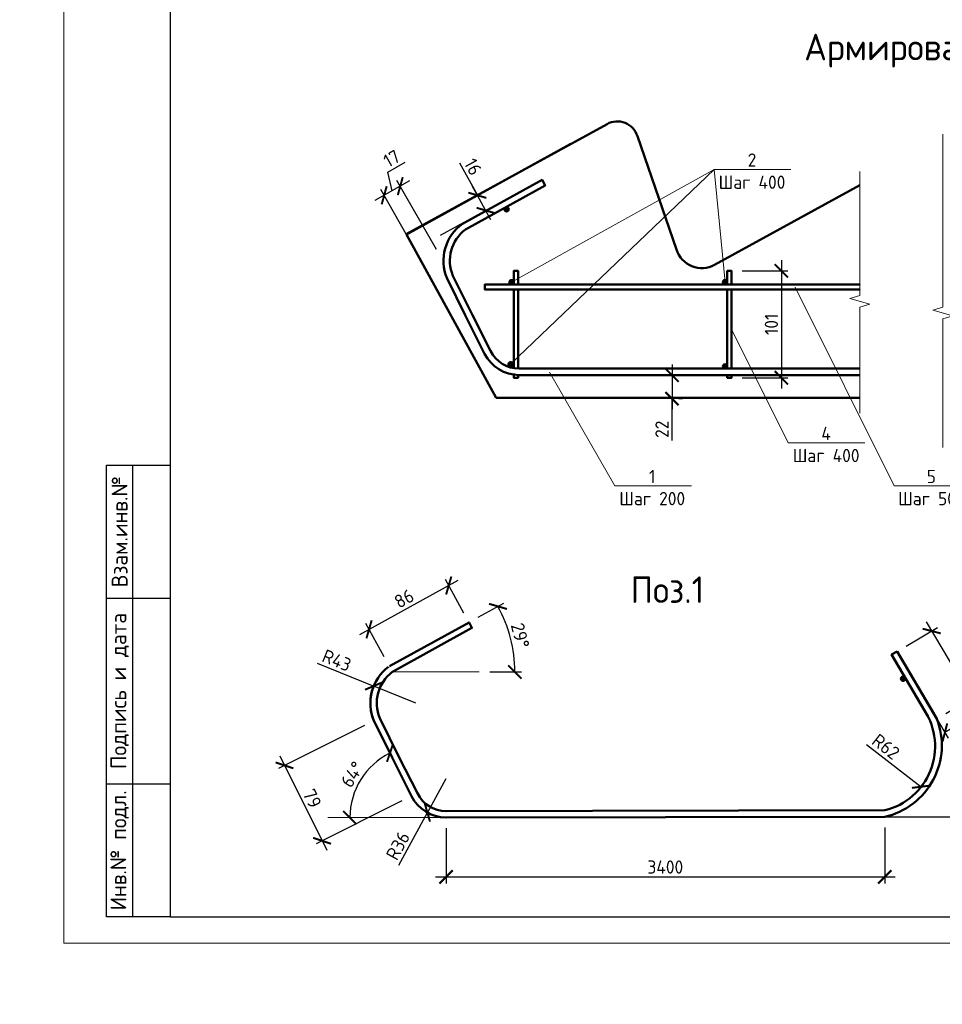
# Model space of a CAD drawing. Header units: millimetres. Extents: x 251864 to 617215, y -272865 to -46010.
# Tile 8 of 53: x 335503 to 352882, y -179594 to -161052. Entities that reach past the tile are written whole.
import ezdxf
from ezdxf import colors
from ezdxf.entities.mleader import LeaderData, LeaderLine
from ezdxf.enums import TextEntityAlignment as Align
from ezdxf.math import Vec2, Vec3

# ---------------------------------------------------------------- set-up
doc = ezdxf.new("R2010")
doc.units = ezdxf.units.MM
doc.layers.get('Defpoints').update_dxf_attribs({"color": 140})
for name, color, linetype in [('PDF _Арматура', 7, 'Continuous'), ('PDF _Размеры', 7, 'Continuous'), ('PDF _Тонкая', 7, 'Continuous'), ('ТОЛСТЫЕ_ОСНОВНЫЕ', 6, 'Continuous')]:
    doc.layers.add(name, color=color, linetype=linetype)
for name, color, linetype, lineweight in [('RAZMER', 100, 'Continuous', 15), ('Standard', 7, 'Continuous', 25), ('Размеры', 54, 'Continuous', 20), ('РАЗРЕЗЫ', 10, 'Continuous', 60), ('Символы 0.20', 1, 'Continuous', 20), ('Текст', 41, 'Continuous', 30), ('Текст 0.25', 82, 'Continuous', 25), ('Текст 5.00', 82, 'Continuous', 50), ('ТОНКИЕ', 7, 'Continuous', 9)]:
    doc.layers.add(name, color=color, linetype=linetype, lineweight=lineweight)
doc.styles.add('GOST-2.304_Type-B', font='GOST_Common.ttf')
doc.styles.add('style1', font='GOST_Common.ttf', dxfattribs={"height": 500})
doc.styles.add('ГОСТ', font='GOST_Common.ttf')
doc.dimstyles.new('СПДС', dxfattribs={"dimscale": 100, "dimtxt": 2.5, "dimasz": 2.5, "dimexe": 1.25, "dimexo": 2, "dimtad": 1, "dimdec": 0, "dimtxsty": 'ГОСТ', "dimblk": 'ARCHTICK', "dimcen": 2.5, "dimdle": 2, "dimadec": 0, "dimazin": 2, "dimtfac": 0.75, "dimtdec": 0, "dimtmove": 1, "dimatfit": 3, "dimfxl": 1, "dimtolj": 1, "dimarcsym": 1})

# ---------------------------------------------------------------- blocks, each defined once
blk = doc.blocks.new('*U668')
at = {"layer": 'ТОЛСТЫЕ_ОСНОВНЫЕ'}
for p, q in [((8, 5), (8, 90)), ((8, 90), (20, 90)), ((13, 5), (13, 90)), ((8, 65), (20, 65)), ((8, 30), (20, 30)), ((20, 5), (8, 5))]:
    blk.add_line(p, q, dxfattribs=at)
at = {"layer": 'ТОЛСТЫЕ_ОСНОВНЫЕ', "color": 6}
blk.add_lwpolyline([(20, 5), (589, 5), (589, 415), (20, 415)], close=True, dxfattribs=at)
at = {"layer": 'ТОНКИЕ'}
blk.add_lwpolyline([(0, 0), (594, 0), (594, 420), (0, 420)], close=True, dxfattribs=at)
at = {"layer": 'Текст', "style": 'style1'}
for s, p in [('Взам.инв.№', (10.5, 77.5)), ('Подпись и дата', (10.5, 47.5)), ('Инв.№ подл.', (10.5, 17.5))]:
    blk.add_text(s, height=3, rotation=90, dxfattribs=at).set_placement(p, align=Align.MIDDLE)
blk = doc.blocks.new('_ArchTick')
at = {"color": 0, "linetype": 'ByBlock', "const_width": 0.15}
blk.add_lwpolyline([(-0.5, -0.5), (0.5, 0.5)], dxfattribs=at)
blk = doc.blocks.new('*D1139')
at = {"layer": 'Defpoints', "color": 0, "linetype": 'Continuous', "transparency": 16777216}
for p in [(344124, -164359), (343098, -164923), (343254, -165208)]:
    blk.add_point(p, dxfattribs=at)
at = {"layer": 'Размеры', "color": 0, "linetype": 'Continuous', "lineweight": -2, "transparency": 16777216}
for p, q in [((343788, -163749), (344124, -164359)), ((344377, -164820), (344027, -164184)), ((343273, -164827), (344233, -164299)), ((343430, -165112), (344390, -164584))]:
    blk.add_line(p, q, dxfattribs=at)
at = {"layer": 'Размеры', "color": 0, "linetype": 'Continuous', "lineweight": -2, "transparency": 16777216, "xscale": 250, "yscale": 250, "zscale": 250}
for p, rotation in [((344124, -164359), 118.7966339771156), ((344280, -164644), 298.7966339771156)]:
    blk.add_blockref('_ArchTick', p, dxfattribs=dict(at, rotation=rotation))
at = {"layer": 'Размеры', "color": 0, "linetype": 'Continuous', "lineweight": 0, "transparency": 16777216, "insert": (344043, -163823), "char_height": 250, "attachment_point": 5, "rotation": 298.7966, "style": 'ГОСТ'}
blk.add_mtext('\\A1;16', dxfattribs=at)
blk = doc.blocks.new('*D1140')
at = {"layer": 'Defpoints', "color": 0, "linetype": 'Continuous', "transparency": 16777216}
for p in [(342369, -164359), (343451, -165555), (343148, -165728)]:
    blk.add_point(p, dxfattribs=at)
at = {"layer": 'Размеры', "color": 0, "linetype": 'Continuous', "lineweight": -2, "transparency": 16777216}
for p, q in [((342440, -163923), (342767, -163737)), ((342846, -164088), (342195, -164458)), ((342520, -164273), (342440, -163923)), ((343352, -165382), (342610, -164078)), ((343049, -165554), (342307, -164251))]:
    blk.add_line(p, q, dxfattribs=at)
at = {"layer": 'Размеры', "color": 0, "linetype": 'Continuous', "lineweight": -2, "transparency": 16777216, "xscale": 250, "yscale": 250, "zscale": 250}
for p, rotation in [((342672, -164187), 29.63948581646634), ((342369, -164359), 209.6394858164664)]:
    blk.add_blockref('_ArchTick', p, dxfattribs=dict(at, rotation=rotation))
at = {"layer": 'Размеры', "color": 0, "linetype": 'Continuous', "lineweight": 0, "transparency": 16777216, "insert": (342511, -163667), "char_height": 250, "attachment_point": 5, "rotation": 29.6395, "style": 'ГОСТ'}
blk.add_mtext('\\A1;17', dxfattribs=at)
blk = doc.blocks.new('*D1142')
at = {"layer": 'Defpoints', "color": 0, "linetype": 'Continuous', "transparency": 16777216}
for p in [(347791, -167748), (347791, -168189), (347791, -168189)]:
    blk.add_point(p, dxfattribs=at)
at = {"layer": 'Размеры', "color": 0, "linetype": 'Continuous', "lineweight": -2, "transparency": 16777216}
for p, q in [((347791, -167548), (347791, -168389)), ((347991, -167748), (347916, -167748)), ((347791, -168977), (347791, -168189)), ((347991, -168189), (347916, -168189))]:
    blk.add_line(p, q, dxfattribs=at)
at = {"layer": 'Размеры', "color": 0, "linetype": 'Continuous', "lineweight": -2, "transparency": 16777216, "xscale": 250, "yscale": 250, "zscale": 250}
for p, rotation in [((347791, -167748), 90), ((347791, -168189), 270)]:
    blk.add_blockref('_ArchTick', p, dxfattribs=dict(at, rotation=rotation))
at = {"layer": 'Размеры', "color": 0, "linetype": 'Continuous', "lineweight": 0, "transparency": 16777216, "insert": (347603, -168765), "char_height": 250, "attachment_point": 5, "rotation": 90, "style": 'ГОСТ'}
blk.add_mtext('\\A1;22', dxfattribs=at)
blk = doc.blocks.new('_None')
blk = doc.blocks.new('*D1181')
at = {"layer": 'Defpoints', "color": 0, "linetype": 'Continuous', "transparency": 16777216}
for p in [(348913, -165783), (348913, -167795), (349850, -167795)]:
    blk.add_point(p, dxfattribs=at)
at = {"layer": 'Размеры', "color": 0, "linetype": 'Continuous', "lineweight": -2, "transparency": 16777216}
for p, q in [((349850, -165583), (349850, -167995)), ((349113, -165783), (349975, -165783)), ((349113, -167795), (349975, -167795))]:
    blk.add_line(p, q, dxfattribs=at)
at = {"layer": 'Размеры', "color": 0, "linetype": 'Continuous', "lineweight": -2, "transparency": 16777216, "xscale": 250, "yscale": 250, "zscale": 250}
for p, rotation in [((349850, -165783), 90), ((349850, -167795), 270)]:
    blk.add_blockref('_ArchTick', p, dxfattribs=dict(at, rotation=rotation))
at = {"layer": 'Размеры', "color": 0, "linetype": 'Continuous', "lineweight": 0, "transparency": 16777216, "insert": (349663, -166789), "char_height": 250, "attachment_point": 5, "rotation": 90, "style": 'ГОСТ'}
blk.add_mtext('\\A1;101', dxfattribs=at)
blk = doc.blocks.new('*D1182')
at = {"layer": 'Defpoints', "color": 0, "linetype": 'Continuous', "transparency": 16777216}
for p in [(343534, -176079), (351797, -176065), (351797, -177196)]:
    blk.add_point(p, dxfattribs=at)
at = {"layer": 'Размеры', "color": 0, "linetype": 'Continuous', "lineweight": -2, "transparency": 16777216}
for p, q in [((343534, -176279), (343534, -177321)), ((351797, -176265), (351797, -177321)), ((343334, -177196), (351997, -177196))]:
    blk.add_line(p, q, dxfattribs=at)
at = {"layer": 'Размеры', "color": 0, "linetype": 'Continuous', "lineweight": -2, "transparency": 16777216, "xscale": 250, "yscale": 250, "zscale": 250, "rotation": 180}
blk.add_blockref('_ArchTick', (343534, -177196), dxfattribs=at)
at = {"layer": 'Размеры', "color": 0, "linetype": 'Continuous', "lineweight": -2, "transparency": 16777216, "xscale": 250, "yscale": 250, "zscale": 250}
blk.add_blockref('_ArchTick', (351797, -177196), dxfattribs=at)
at = {"layer": 'Размеры', "color": 0, "linetype": 'Continuous', "lineweight": 0, "transparency": 16777216, "insert": (347665, -177009), "char_height": 250, "attachment_point": 5, "style": 'ГОСТ'}
blk.add_mtext('\\A1;3400', dxfattribs=at)
blk = doc.blocks.new('*D1143')
at = {"layer": 'Defpoints', "color": 0, "linetype": 'Continuous', "transparency": 16777216}
for p in [(343532, -175349), (343183, -175985)]:
    blk.add_point(p, dxfattribs=at)
at = {"layer": 'Размеры', "color": 0, "linetype": 'Continuous', "lineweight": -2, "transparency": 16777216}
for p in [(343532, -175349), (342642, -176972)]:
    blk.add_line(p, (343183, -175985), dxfattribs=at)
at = {"layer": 'Размеры', "color": 0, "linetype": 'Continuous', "lineweight": -2, "transparency": 16777216, "xscale": 250, "yscale": 250, "zscale": 250, "rotation": 61.26035206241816}
blk.add_blockref('_ArchTick', (343183, -175985), dxfattribs=at)
at = {"layer": 'Размеры', "color": 0, "linetype": 'Continuous', "lineweight": 0, "transparency": 16777216, "insert": (342628, -176608), "char_height": 250, "attachment_point": 5, "rotation": 61.2604, "style": 'ГОСТ'}
blk.add_mtext('\\A1;R36', dxfattribs=at)
blk = doc.blocks.new('*D1144')
at = {"layer": 'Defpoints', "color": 0, "linetype": 'Continuous', "transparency": 16777216}
for p in [(342171, -173601), (342966, -173923)]:
    blk.add_point(p, dxfattribs=at)
at = {"layer": 'Размеры', "color": 0, "linetype": 'Continuous', "lineweight": -2, "transparency": 16777216}
for p in [(341105, -173170), (342966, -173923)]:
    blk.add_line(p, (342171, -173601), dxfattribs=at)
at = {"layer": 'Размеры', "color": 0, "linetype": 'Continuous', "lineweight": -2, "transparency": 16777216, "xscale": 250, "yscale": 250, "zscale": 250, "rotation": 337.9716625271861}
blk.add_blockref('_ArchTick', (342171, -173601), dxfattribs=at)
at = {"layer": 'Размеры', "color": 0, "linetype": 'Continuous', "lineweight": 0, "transparency": 16777216, "insert": (341476, -173118), "char_height": 250, "attachment_point": 5, "rotation": 337.9717, "style": 'ГОСТ'}
blk.add_mtext('\\A1;R43', dxfattribs=at)
blk = doc.blocks.new('*D1183')
at = {"layer": 'Defpoints', "color": 0, "linetype": 'Continuous', "transparency": 16777216}
for p in [(343967, -172401), (344794, -172908), (342466, -173227), (342521, -173335), (344160, -173335)]:
    blk.add_point(p, dxfattribs=at)
at = {"layer": 'Размеры', "color": 0, "linetype": 'Continuous', "lineweight": -2, "transparency": 16777216}
for p, q in [((344142, -172305), (344622, -172041)), ((344360, -173335), (344955, -173335))]:
    blk.add_line(p, q, dxfattribs=at)
blk.add_arc((342271, -173335), 2558, 0, 28.8283, dxfattribs=at)
at = {"layer": 'Размеры', "color": 0, "linetype": 'Continuous', "lineweight": -2, "transparency": 16777216, "xscale": 250, "yscale": 250, "zscale": 250}
for p, rotation in [((344513, -172101), 118.828254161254), ((344830, -173335), 270)]:
    blk.add_blockref('_ArchTick', p, dxfattribs=dict(at, rotation=rotation))
at = {"layer": 'Размеры', "color": 0, "linetype": 'Continuous', "lineweight": 0, "transparency": 16777216, "insert": (344931, -172651), "char_height": 250, "attachment_point": 5, "rotation": 284.4141, "style": 'ГОСТ'}
blk.add_mtext('\\A1;29°', dxfattribs=at)
blk = doc.blocks.new('*D1184')
at = {"layer": 'Defpoints', "color": 0, "linetype": 'Continuous', "transparency": 16777216}
for p in [(342546, -174998), (342079, -175162), (342884, -175677), (341309, -176079), (343534, -176079)]:
    blk.add_point(p, dxfattribs=at)
at = {"layer": 'Размеры', "color": 0, "linetype": 'Continuous', "lineweight": -2, "transparency": 16777216}
blk.add_line((342457, -174819), (342422, -174749), dxfattribs=at)
blk.add_arc((343084, -176079), 1360, 116.4329, 180, dxfattribs=at)
at = {"layer": 'Размеры', "color": 0, "linetype": 'Continuous', "lineweight": -2, "transparency": 16777216, "xscale": 250, "yscale": 250, "zscale": 250}
for p, rotation in [((342478, -174861), 26.43291754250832), ((341723, -176079), 269.9999999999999)]:
    blk.add_blockref('_ArchTick', p, dxfattribs=dict(at, rotation=rotation))
at = {"layer": 'Размеры', "color": 0, "linetype": 'Continuous', "lineweight": 0, "transparency": 16777216, "insert": (341768, -175264), "char_height": 250, "attachment_point": 5, "rotation": 58.2165, "style": 'ГОСТ'}
blk.add_mtext('\\A1;64°', dxfattribs=at)
blk = doc.blocks.new('*D1185')
at = {"layer": 'Defpoints', "color": 0, "linetype": 'Continuous', "transparency": 16777216}
for p in [(352052, -172989), (352502, -173749), (355276, -174870), (351218, -176066), (351519, -176065)]:
    blk.add_point(p, dxfattribs=at)
at = {"layer": 'Размеры', "color": 0, "linetype": 'Continuous', "lineweight": -2, "transparency": 16777216}
for p, q in [((352604, -173921), (352995, -174582)), ((351719, -176065), (355838, -176058))]:
    blk.add_line(p, q, dxfattribs=at)
blk.add_arc((353869, -176061), 1843, 0.1004, 120.6076, dxfattribs=at)
at = {"layer": 'Размеры', "color": 0, "linetype": 'Continuous', "lineweight": -2, "transparency": 16777216, "xscale": 250, "yscale": 250, "zscale": 250}
for p, rotation in [((352931, -174475), 210.6075827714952), ((355713, -176058), 270.1003972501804)]:
    blk.add_blockref('_ArchTick', p, dxfattribs=dict(at, rotation=rotation))
at = {"layer": 'Размеры', "color": 0, "linetype": 'Continuous', "lineweight": 0, "transparency": 16777216, "insert": (354874, -174296), "char_height": 250, "attachment_point": 5, "rotation": 330.354, "style": 'ГОСТ'}
blk.add_mtext('\\A1;121°', dxfattribs=at)
blk = doc.blocks.new('*D1145')
at = {"layer": 'Defpoints', "color": 0, "linetype": 'Continuous', "transparency": 16777216}
for p in [(352029, -172950), (353431, -173832), (352779, -174218)]:
    blk.add_point(p, dxfattribs=at)
at = {"layer": 'Размеры', "color": 0, "linetype": 'Continuous', "lineweight": -2, "transparency": 16777216}
for p, q in [((352579, -172393), (353533, -174004)), ((352201, -172849), (352789, -172501)), ((352951, -174116), (353538, -173768))]:
    blk.add_line(p, q, dxfattribs=at)
at = {"layer": 'Размеры', "color": 0, "linetype": 'Continuous', "lineweight": -2, "transparency": 16777216, "xscale": 250, "yscale": 250, "zscale": 250}
for p, rotation in [((352681, -172565), 120.6075827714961), ((353431, -173832), 300.6075827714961)]:
    blk.add_blockref('_ArchTick', p, dxfattribs=dict(at, rotation=rotation))
at = {"layer": 'Размеры', "color": 0, "linetype": 'Continuous', "lineweight": 0, "transparency": 16777216, "insert": (353217, -173103), "char_height": 250, "attachment_point": 5, "rotation": 300.6076, "style": 'ГОСТ'}
blk.add_mtext('\\A1;74', dxfattribs=at)
blk = doc.blocks.new('*D1186')
at = {"layer": 'Defpoints', "color": 0, "linetype": 'Continuous', "transparency": 16777216}
for p in [(343585, -171707), (343967, -172401), (342466, -173227)]:
    blk.add_point(p, dxfattribs=at)
at = {"layer": 'Размеры', "color": 0, "linetype": 'Continuous', "lineweight": -2, "transparency": 16777216}
for p, q in [((341909, -172629), (343760, -171610)), ((343870, -172226), (343524, -171597)), ((342370, -173052), (342024, -172423))]:
    blk.add_line(p, q, dxfattribs=at)
at = {"layer": 'Размеры', "color": 0, "linetype": 'Continuous', "lineweight": -2, "transparency": 16777216, "xscale": 250, "yscale": 250, "zscale": 250}
for p, rotation in [((343585, -171707), 28.82825416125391), ((342084, -172533), 208.8282541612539)]:
    blk.add_blockref('_ArchTick', p, dxfattribs=dict(at, rotation=rotation))
at = {"layer": 'Размеры', "color": 0, "linetype": 'Continuous', "lineweight": 0, "transparency": 16777216, "insert": (342744, -171955), "char_height": 250, "attachment_point": 5, "rotation": 28.8283, "style": 'ГОСТ'}
blk.add_mtext('\\A1;86', dxfattribs=at)
blk = doc.blocks.new('*D1187')
at = {"layer": 'Defpoints', "color": 0, "linetype": 'Continuous', "transparency": 16777216}
for p in [(342175, -174255), (342883, -175674), (341199, -176515)]:
    blk.add_point(p, dxfattribs=at)
at = {"layer": 'Размеры', "color": 0, "linetype": 'Continuous', "lineweight": -2, "transparency": 16777216}
for p, q in [((341996, -174344), (340379, -175151)), ((340401, -174916), (341288, -176693)), ((342704, -175763), (341087, -176570))]:
    blk.add_line(p, q, dxfattribs=at)
at = {"layer": 'Размеры', "color": 0, "linetype": 'Continuous', "lineweight": -2, "transparency": 16777216, "xscale": 250, "yscale": 250, "zscale": 250}
for p, rotation in [((340491, -175095), 116.5292990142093), ((341199, -176515), 296.5292990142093)]:
    blk.add_blockref('_ArchTick', p, dxfattribs=dict(at, rotation=rotation))
at = {"layer": 'Размеры', "color": 0, "linetype": 'Continuous', "lineweight": 0, "transparency": 16777216, "insert": (341013, -175721), "char_height": 250, "attachment_point": 5, "rotation": 296.5293, "style": 'ГОСТ'}
blk.add_mtext('\\A1;79', dxfattribs=at)
blk = doc.blocks.new('*D1212')
at = {"layer": 'Defpoints', "color": 0, "linetype": 'Continuous', "transparency": 16777216}
for p in [(351501, -174733), (352484, -175497)]:
    blk.add_point(p, dxfattribs=at)
at = {"layer": 'Размеры', "color": 0, "linetype": 'Continuous', "lineweight": -2, "transparency": 16777216}
blk.add_line((351457, -174699), (352484, -175497), dxfattribs=at)
at = {"layer": 'Размеры', "color": 0, "linetype": 'Continuous', "lineweight": -2, "transparency": 16777216, "xscale": 250, "yscale": 250, "zscale": 250, "rotation": 322.1562391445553}
blk.add_blockref('_ArchTick', (352484, -175497), dxfattribs=at)
at = {"layer": 'Размеры', "color": 0, "linetype": 'Continuous', "lineweight": 0, "transparency": 16777216, "insert": (351819, -174743), "char_height": 250, "attachment_point": 5, "rotation": 322.1562, "style": 'ГОСТ'}
blk.add_mtext('\\A1;R62', dxfattribs=at)

msp = doc.modelspace()

# ---------------------------------------------------------------- linework, layer by layer
at = {"layer": 'PDF _Арматура', "lineweight": 50}
msp.add_line((342176.2, -174253.9), (342546, -174997.9), dxfattribs=at)
for points in [[(343903.7, -165000.7), (345400.1, -164174.9), (345344.6, -164070.1), (343843.9, -164896)], [(343555.1, -165928.9), (343897.5, -166613.7)], [(344890.3, -166035.9), (344890.3, -165783.4), (344809, -165783.4), (344809, -166035.9)], [(348913.2, -166035.9), (348913.2, -165783.4), (348831.9, -165783.4), (348831.9, -166035.9)], [(344346.8, -166035.9), (351327, -166035.9), (344265.5, -166035.9), (344265.5, -166134.4), (351327, -166134.4), (344346.8, -166134.4)], [(344809, -166134.4), (344809, -166613.7)], [(344890.3, -166613.7), (344890.3, -166134.4)], [(348831.9, -166134.4), (348831.9, -167623.7)], [(348913.2, -167623.7), (348913.2, -166134.4)], [(343897.5, -166613.7), (344261.2, -167345.5)], [(344809, -166613.7), (344809, -167623.4)], [(344890.3, -167623.4), (344890.3, -166613.7)], [(344890.3, -167794.9), (344809, -167794.9), (344809, -167717.8)], [(344809, -167739.2), (344809, -167794.9), (344890.3, -167794.9), (344890.3, -167743.5)], [(344911.7, -167623.7), (351327, -167623.7)], [(344911.7, -167747.8), (351327, -167747.8)], [(348831.9, -167747.8), (348831.9, -167794.9), (348913.2, -167794.9), (348913.2, -167747.8)], [(342526, -173332), (344022.4, -172506.2), (343966.9, -172401.4), (342466.2, -173227.3)], [(352727.9, -174131.3), (352029.3, -172950.4), (351925.6, -173009.5), (352608.7, -174166.1)], [(352779, -174217.6), (352029.3, -172950.4), (351925.6, -173009.5), (352610.3, -174165.8)], [(342177.4, -174260.2), (342519.8, -174945)], [(342546, -174997.9), (342883.6, -175676.8)], [(343534.1, -175955), (351802.6, -175940.5)], [(343534.1, -176079.1), (351802.6, -176064.6)]]:
    msp.add_lwpolyline(points, dxfattribs=at)
for points in [[(343843.9, -164896, 0.3503021), (343552.3, -165923.3), (343897.5, -166613.7)], [(343899.1, -165003.3, 0.3410795), (343662.1, -165873.3), (344030.1, -166613.7)], [(344030.1, -166613.7), (344372.5, -167289.9, 0.2849855), (344909.6, -167623.7)], [(342521.4, -173334.6, 0.3410795), (342284.4, -174204.6), (342652.5, -174945)], [(342217.9, -173502.8, 0.2310461), (342174.6, -174254.6), (342519.8, -174945)], [(342652.5, -174945), (342994.8, -175621.2, 0.2849855), (343531.9, -175955)]]:
    msp.add_lwpolyline(points, format="xyb", dxfattribs=at)
for centre in [(344674.6, -164621.2), (344768.4, -165995.3), (348791.2, -165995.3), (344749.7, -167540.4), (348791.3, -167583), (352143.4, -173462.7)]:
    msp.add_circle(centre, 40.6, dxfattribs=at)
for centre, radius, start, end in [((344909.6, -167018.1), 725.4, 206.566, 269.99913), ((342966.4, -173923.1), 856.6, 127.09543, 202.71739), ((351501.5, -174733.3), 1244.1, 284.00883, 32.70116), ((351492.6, -174718.2), 1380.3, 282.72856, 21.26266), ((343531.9, -175349.4), 725.4, 206.566, 269.99913)]:
    msp.add_arc(centre, radius, start, end, dxfattribs=at)
at = {"layer": 'PDF _Арматура', "lineweight": 0, "transparency": 33554559}
for points in [[(344634.1, -164625), (344715.4, -164621.7), (344641.8, -164603.2)], [(344711.8, -164639), (344634.1, -164625), (344715.4, -164621.7)], [(344643.3, -164641.7), (344711.8, -164639), (344634.1, -164625)], [(344641.8, -164603.2), (344710.2, -164600.5), (344654.1, -164589.9)], [(344715.4, -164621.7), (344641.8, -164603.2), (344710.2, -164600.5)], [(344643.3, -164641.7), (344711.8, -164639), (344695.3, -164656.8)], [(344643.3, -164641.7), (344656.9, -164658.3), (344695.3, -164656.8)], [(344675.2, -164580.5), (344654.1, -164589.9), (344692.6, -164588.4)], [(344710.2, -164600.5), (344654.1, -164589.9), (344692.6, -164588.4)], [(344656.9, -164658.3), (344695.3, -164656.8), (344678.4, -164661.8)], [(344727.7, -165997.4), (344809, -165997.4), (344736.3, -165976)], [(344736.3, -166014.5), (344804.8, -166014.5), (344727.7, -165997.4)], [(344804.8, -166014.5), (344727.7, -165997.4), (344809, -165997.4)], [(344736.3, -165976), (344804.8, -165976), (344749.1, -165958.9)], [(344809, -165997.4), (344736.3, -165976), (344804.8, -165976)], [(344736.3, -166014.5), (344749.1, -166031.6), (344787.6, -166031.6)], [(344736.3, -166014.5), (344804.8, -166014.5), (344787.6, -166031.6)], [(344770.5, -165954.6), (344749.1, -165958.9), (344787.6, -165958.9)], [(344804.8, -165976), (344749.1, -165958.9), (344787.6, -165958.9)], [(344749.1, -166031.6), (344787.6, -166031.6), (344770.5, -166035.9)], [(348750.6, -165997.4), (348831.9, -165997.4), (348759.2, -165976)], [(348759.2, -166014.5), (348827.6, -166014.5), (348750.6, -165997.4)], [(348827.6, -166014.5), (348750.6, -165997.4), (348831.9, -165997.4)], [(348759.2, -165976), (348827.6, -165976), (348772, -165958.9)], [(348831.9, -165997.4), (348759.2, -165976), (348827.6, -165976)], [(348759.2, -166014.5), (348772, -166031.6), (348810.5, -166031.6)], [(348759.2, -166014.5), (348827.6, -166014.5), (348810.5, -166031.6)], [(348793.4, -165954.6), (348772, -165958.9), (348810.5, -165958.9)], [(348827.6, -165976), (348772, -165958.9), (348810.5, -165958.9)], [(348772, -166031.6), (348810.5, -166031.6), (348793.4, -166035.9)], [(344709.1, -167542.6), (344790.4, -167542.6), (344717.7, -167521.2)], [(344717.7, -167564), (344786.1, -167564), (344709.1, -167542.6)], [(344786.1, -167564), (344709.1, -167542.6), (344790.4, -167542.6)], [(344717.7, -167521.2), (344786.1, -167521.2), (344730.5, -167508.4)], [(344790.4, -167542.6), (344717.7, -167521.2), (344786.1, -167521.2)], [(344717.7, -167564), (344730.5, -167576.8), (344769, -167576.8)], [(344717.7, -167564), (344786.1, -167564), (344769, -167576.8)], [(344751.9, -167504.1), (344730.5, -167508.4), (344769, -167508.4)], [(344786.1, -167521.2), (344730.5, -167508.4), (344769, -167508.4)], [(344730.5, -167576.8), (344769, -167576.8), (344751.9, -167585.4)], [(348750.7, -167585.2), (348832, -167585.2), (348755, -167563.8)], [(348755, -167606.6), (348827.7, -167606.6), (348750.7, -167585.2)], [(348827.7, -167606.6), (348750.7, -167585.2), (348832, -167585.2)], [(348755, -167563.8), (348827.7, -167563.8), (348772.1, -167550.9)], [(348832, -167585.2), (348755, -167563.8), (348827.7, -167563.8)], [(348755, -167606.6), (348772.1, -167619.4), (348810.6, -167619.4)], [(348755, -167606.6), (348827.7, -167606.6), (348810.6, -167619.4)], [(348793.5, -167546.6), (348772.1, -167550.9), (348810.6, -167550.9)], [(348827.7, -167563.8), (348772.1, -167550.9), (348810.6, -167550.9)], [(348772.1, -167619.4), (348810.6, -167619.4), (348793.5, -167623.7)], [(352107.4, -173452.5), (352177.6, -173433.5), (352120.6, -173435.6)], [(352187.4, -173453), (352107.4, -173452.5), (352177.6, -173433.5)], [(352108.9, -173474.2), (352187.4, -173453), (352107.4, -173452.5)], [(352188.8, -173474.8), (352108.9, -173474.2), (352187.4, -173453)], [(352118.6, -173493.8), (352188.8, -173474.8), (352108.9, -173474.2)], [(352118.6, -173493.8), (352188.8, -173474.8), (352175.6, -173491.7)], [(352118.6, -173493.8), (352138.4, -173501.7), (352175.6, -173491.7)], [(352136, -173427), (352120.6, -173435.6), (352157.8, -173425.5)], [(352177.6, -173433.5), (352120.6, -173435.6), (352157.8, -173425.5)], [(352138.4, -173501.7), (352175.6, -173491.7), (352157.2, -173505.5)]]:
    msp.add_solid(points, dxfattribs=at)
at = {"layer": 'PDF _Размеры', "lineweight": 18}
msp.add_lwpolyline([(348326.9, -167747.8), (347637.9, -167747.8)], dxfattribs=at)
at = {"layer": 'PDF _Тонкая', "lineweight": 13}
for points in [[(352891.5, -169108.6), (352891.5, -166684), (353079.8, -166628.4), (352703.2, -166521.4), (352891.5, -166465.7), (352891.5, -163206.9)], [(352891.5, -168443.7), (352891.5, -166684.8), (353079.8, -166629.1), (352703.2, -166522.2), (352891.5, -166466.5), (352891.5, -163207.7)], [(351327, -168462.5), (351327, -166468.2), (351515.3, -166412.5), (351138.7, -166301.3), (351327, -166245.6), (351327, -163908.9)]]:
    msp.add_lwpolyline(points, dxfattribs=at)
at = {"layer": 'Standard', "color": 5, "linetype": 'Continuous', "lineweight": 50, "transparency": 33554687}
for p, q in [((346566.2, -163016.9), (342785.4, -165091.5)), ((347874.5, -165381), (347140.4, -163247.2)), ((342787.1, -165094.5), (345873.9, -163397.5)), ((351327, -164165.5), (348592.2, -165668.9)), ((342787.1, -165094.5), (344480.1, -168174.2)), ((351327, -168174.2), (344480.1, -168174.2))]:
    msp.add_line(p, q, dxfattribs=at)
for centre, radius, start, end in [((346758.9, -163367.4), 400, 17.48948, 118.79941), ((348351.4, -165230.7), 500, 197.48948, 298.79941)]:
    msp.add_arc(centre, radius, start, end, dxfattribs=at)
at = {"layer": 'Размеры', "linetype": 'Continuous', "lineweight": 0}
for p, q in [((348583.3, -163870.8), (344754, -167531.9)), ((348583.3, -163870.8), (348791.2, -165995.3)), ((342521.4, -173334.6), (344160.3, -173334.6)), ((343534.1, -176079.1), (341309.5, -176079.1))]:
    msp.add_line(p, q, dxfattribs=at)
at = {"layer": 'Размеры', "color": 3, "linetype": 'Continuous', "lineweight": 0}
msp.add_line((351327, -168173), (344480, -168173), dxfattribs=at)
at = {"layer": 'РАЗРЕЗЫ', "color": 5, "lineweight": 35}
msp.add_line((344480.1, -168174.2), (342787.1, -165094.5), dxfattribs=at)

# ---------------------------------------------------------------- block references
at = {"xscale": 100, "yscale": 100, "zscale": 100}
msp.add_blockref('*U668', (336335.3, -178444.2), dxfattribs=at)

# ---------------------------------------------------------------- texts
at = {"layer": 'Текст 0.25', "insert": (316227.6, -171269.9), "char_height": 250, "attachment_point": 1, "style": 'GOST-2.304_Type-B'}
msp.add_mtext_dynamic_manual_height_columns('\\pi750;1 Сварочные соединения выполнять сваркой типа К1-Кт по ГОСТ 14098-2014', width=17507.725, gutter_width=1250, heights=[0], dxfattribs=at)
at = {"layer": 'Текст 5.00', "style": 'GOST-2.304_Type-B'}
for s, p in [('Армирование', (352294.5, -161567)), ('Поз.1', (347704.3, -171786.4))]:
    msp.add_text(s, height=500, dxfattribs=at).set_placement(p, align=Align.MIDDLE_CENTER)

# ---------------------------------------------------------------- dimensions: what is measured, and where the dimension line sits
at = {"layer": 'Размеры', "color": 2, "linetype": 'Continuous', "lineweight": 0}
for p1, p2, distance, picture, middle in [((343450.9, -165555.5), (343147.6, -165728), -1574.7, '*D1140', (342401.7, -163729.4)), ((342466.2, -173227.3), (343966.9, -172401.4), 793, '*D1186', (342743.8, -171955.4)), ((352029.3, -172950.4), (352779, -174217.6), 757.5, '*D1145', (353217.5, -173102.9)), ((342174.6, -174254.6), (342883.1, -175673.8), -1882.3, '*D1187', (341012.5, -175721.2))]:
    dim = msp.add_aligned_dim(p1=p1, p2=p2, distance=distance, dimstyle='СПДС', override={"dimlfac": 0.05}, dxfattribs=at)
    dim.commit()
    dim.dimension.update_dxf_attribs({"geometry": picture, "text_midpoint": middle})
for base, p1, p2, angle, picture, middle in [((344123.8, -164359.4), (343254.5, -165208.4), (343097.8, -164923.4), 118.79663, '*D1139', (344034.8, -163827.5)), ((347790.6, -168188.6), (347790.6, -167747.8), (347790.6, -168188.6), 270, '*D1142', (347603.1, -168765))]:
    dim = msp.add_linear_dim(base=base, p1=p1, p2=p2, angle=angle, dimstyle='СПДС', override={"dimlfac": 0.05}, dxfattribs=at)
    dim.commit()
    dim.dimension.update_dxf_attribs({"geometry": picture, "text_midpoint": middle, "dimtype": 161})
dim = msp.add_linear_dim(base=(349850.2, -167794.9), p1=(348913.2, -165783.4), p2=(348913.2, -167794.9), angle=90, dimstyle='СПДС', override={"dimlfac": 0.05}, dxfattribs=at)
dim.commit()
dim.dimension.update_dxf_attribs({"geometry": '*D1181', "text_midpoint": (349662.7, -166789.1)})
for base, line1, line2, picture, middle in [((344793.7, -172907.6), ((343966.9, -172401.4), (342466.2, -173227.3)), ((342521.4, -173334.6), (344160.3, -173334.6)), '*D1183', (344930.7, -172651.1)), ((355275.8, -174869.6), ((351519.4, -176065.1), (351218, -176065.6)), ((352501.8, -173749), (352052.4, -172989.4)), '*D1185', (354873.9, -174296.2)), ((342078.6, -175162.2), ((342546, -174997.9), (342883.6, -175676.8)), ((343534.1, -176079.1), (341309.5, -176079.1)), '*D1184', (341767.8, -175263.8))]:
    dim = msp.add_angular_dim_2l(base=base, line1=line1, line2=line2, dimstyle='СПДС', override={"dimlfac": 0.05}, dxfattribs=at)
    dim.commit()
    dim.dimension.update_dxf_attribs({"geometry": picture, "text_midpoint": middle})
for center, mpoint, picture, middle in [((342966.4, -173923.1), (342170.7, -173601.2), '*D1144', (341476.2, -173117.9)), ((343531.9, -175349.4), (343183.1, -175985.4), '*D1143', (342628, -176607.7))]:
    dim = msp.add_radius_dim(center=center, mpoint=mpoint, dimstyle='СПДС', override={"dimlfac": 0.05}, dxfattribs=at)
    dim.commit()
    dim.dimension.update_dxf_attribs({"geometry": picture, "text_midpoint": middle})
dim = msp.add_radius_dim(center=(351501.5, -174733.3), mpoint=(352483.9, -175496.6), dimstyle='СПДС', override={"dimlfac": 0.05}, dxfattribs=at)
dim.commit()
dim.dimension.update_dxf_attribs({"geometry": '*D1212', "text_midpoint": (351704.1, -174890.8), "dimtype": 164})
dim = msp.add_linear_dim(base=(351796.7, -177196.4), p1=(343534.1, -176079.1), p2=(351796.7, -176064.6), text='3400', dimstyle='СПДС', override={"dimlfac": 0.05}, dxfattribs=at)
dim.commit()
dim.dimension.update_dxf_attribs({"geometry": '*D1182', "text_midpoint": (347665.4, -177008.9)})

# ---------------------------------------------------------------- leaders
at = {"layer": 'RAZMER', "color": 1, "ltscale": 100}
ml = msp.add_multileader_mtext('Standard', dxfattribs=at)
ml.set_content('{\\fGOST 2.304 type A|b0|i0|c204|p34;ГОСТ 14098-\\fGOST 2.304 type A|b0|i0|c0|p34;2014\\fGOST 2.304 type A|b0|i0|c204|p34;-К1-Кт}', color=1, style='ГОСТ')
ml.set_leader_properties(color=256, linetype='ByLayer', lineweight=-1)
ml.build(insert=Vec2(0, 0))
ml.multileader.update_dxf_attribs({"text_left_attachment_type": 6, "text_right_attachment_type": 6, "dogleg_length": 0.6, "arrow_head_size": 100, "scale": 100})
ctx = ml.context
ctx.base_point, ctx.scale, ctx.char_height, ctx.arrow_head_size, ctx.landing_gap_size, ctx.plane_origin = Vec3(451347.6, -177675.5, 0), 100, 250, 100, 50, Vec3(450459, -177291, 0)
ctx.left_attachment, ctx.right_attachment, ctx.text_align_type = 6, 6, 1
notes = []
notes.append((ctx, [(0, (1, 1, 0), (451287.6, -177675.5, 0), (1, 0), 60, [(0, [(450217.7, -179339.7, 0)], 0, [])])]))
ctx.mtext.insert, ctx.mtext.width, ctx.mtext.alignment, ctx.mtext.flow_direction = Vec3(453385.7, -177375.5, 0), 3150.977, 2, 5
ml = msp.add_multileader_mtext('Standard', dxfattribs=at)
ml.set_content('{\\fGOST 2.304 type A|b0|i0|c204|p34;ГОСТ 14098-\\fGOST 2.304 type A|b0|i0|c0|p34;2014\\fGOST 2.304 type A|b0|i0|c204|p34;-К1-Кт}', color=1, style='ГОСТ')
ml.set_leader_properties(color=256, linetype='ByLayer', lineweight=-1)
ml.build(insert=Vec2(0, 0))
ml.multileader.update_dxf_attribs({"text_left_attachment_type": 6, "text_right_attachment_type": 6, "dogleg_length": 0.6, "arrow_head_size": 100, "scale": 100})
ctx = ml.context
ctx.base_point, ctx.scale, ctx.char_height, ctx.arrow_head_size, ctx.landing_gap_size, ctx.plane_origin = Vec3(426831.6, -177930.2), 100, 250, 100, 50, Vec3(425943, -177545.7)
ctx.left_attachment, ctx.right_attachment, ctx.text_align_type = 6, 6, 1
notes.append((ctx, [(0, (1, 1, 0), (426771.6, -177930.2), (1, 0), 60, [(0, [(425701.7, -179594.4)], 0, [])])]))
ctx.mtext.insert, ctx.mtext.width, ctx.mtext.alignment, ctx.mtext.flow_direction = Vec3(428869.7, -177630.2), 3150.977, 2, 5
at = {"layer": 'Символы 0.20'}
ml = msp.add_multileader_mtext('Standard', dxfattribs=at)
ml.set_content('2\\PШаг 400', color=256, style='GOST-2.304_Type-B')
ml.set_leader_properties(color=256, linetype='ByLayer', lineweight=-1)
ml.set_arrow_properties(name='NONE')
ml.build(insert=Vec2(0, 0))
ml.multileader.update_dxf_attribs({"text_left_attachment_type": 6, "text_right_attachment_type": 6, "dogleg_length": 1, "arrow_head_size": 18, "scale": 20})
ctx = ml.context
ctx.base_point, ctx.scale, ctx.char_height, ctx.arrow_head_size, ctx.landing_gap_size, ctx.plane_origin = Vec3(348683.3, -163870.8), 20, 250, 18, 9, Vec3(344832.6, -167624.2)
ctx.left_attachment, ctx.right_attachment, ctx.text_align_type = 6, 6, 1
notes.append((ctx, [(0, (1, 1, 0), (348583.3, -163870.8), (1, 0), 100, [(0, [(344768.4, -165995.3)], 0, [])])]))
ctx.mtext.insert, ctx.mtext.alignment, ctx.mtext.flow_direction = Vec3(349297.6, -163570.8), 2, 5
ml = msp.add_multileader_mtext('Standard', dxfattribs=at)
ml.set_content('5\\PШаг 500', color=256, style='GOST-2.304_Type-B')
ml.set_leader_properties(color=256, linetype='ByLayer', lineweight=-1)
ml.set_arrow_properties(name='NONE')
ml.build(insert=Vec2(0, 0))
ml.multileader.update_dxf_attribs({"text_left_attachment_type": 6, "text_right_attachment_type": 6, "dogleg_length": 1, "arrow_head_size": 18, "scale": 20})
ctx = ml.context
ctx.base_point, ctx.scale, ctx.char_height, ctx.arrow_head_size, ctx.landing_gap_size, ctx.plane_origin = Vec3(352073.9, -169829.5), 20, 250, 18, 9, Vec3(347592.2, -173582.9)
ctx.left_attachment, ctx.right_attachment, ctx.text_align_type = 6, 6, 1
notes.append((ctx, [(0, (1, 1, 0), (351973.9, -169829.5), (1, 0), 100, [(0, [(350110.8, -166092.1)], 0, [])])]))
ctx.mtext.insert, ctx.mtext.alignment, ctx.mtext.flow_direction = Vec3(352675.7, -169529.5), 2, 5
ml = msp.add_multileader_mtext('Standard', dxfattribs=at)
ml.set_content('4\\PШаг 400', color=256, style='GOST-2.304_Type-B')
ml.set_leader_properties(color=256, linetype='ByLayer', lineweight=-1)
ml.set_arrow_properties(name='NONE')
ml.build(insert=Vec2(0, 0))
ml.multileader.update_dxf_attribs({"text_left_attachment_type": 6, "text_right_attachment_type": 6, "dogleg_length": 1, "arrow_head_size": 18, "scale": 20})
ctx = ml.context
ctx.base_point, ctx.scale, ctx.char_height, ctx.arrow_head_size, ctx.landing_gap_size, ctx.plane_origin = Vec3(350079.7, -169017.8), 20, 250, 18, 9, Vec3(345991.1, -172760)
ctx.left_attachment, ctx.right_attachment, ctx.text_align_type = 6, 6, 1
notes.append((ctx, [(0, (1, 1, 0), (349979.7, -169017.8), (1, 0), 100, [(0, [(348913.2, -166879)], 0, [])])]))
ctx.mtext.insert, ctx.mtext.alignment, ctx.mtext.flow_direction = Vec3(350694, -168717.8), 2, 5
ml = msp.add_multileader_mtext('Standard', dxfattribs=at)
ml.set_content('1\\PШаг 200', color=256, style='GOST-2.304_Type-B')
ml.set_leader_properties(color=256, linetype='ByLayer', lineweight=-1)
ml.set_arrow_properties(name='NONE')
ml.build(insert=Vec2(0, 0))
ml.multileader.update_dxf_attribs({"text_left_attachment_type": 6, "text_right_attachment_type": 6, "dogleg_length": 1, "arrow_head_size": 18, "scale": 20})
ctx = ml.context
ctx.base_point, ctx.scale, ctx.char_height, ctx.arrow_head_size, ctx.landing_gap_size, ctx.plane_origin = Vec3(346815.7, -169829.5), 20, 250, 18, 9, Vec3(342965, -173582.9)
ctx.left_attachment, ctx.right_attachment, ctx.text_align_type = 6, 6, 1
notes.append((ctx, [(0, (1, 1, 0), (346715.7, -169829.5), (1, 0), 100, [(0, [(345483.6, -167690.5)], 0, [])])]))
ctx.mtext.insert, ctx.mtext.alignment, ctx.mtext.flow_direction = Vec3(347417.5, -169529.5), 2, 5
for ctx, leaders in notes:
    for number, flags, end, landing, length, lines in leaders:
        leader = LeaderData()
        leader.index, (leader.has_last_leader_line, leader.has_dogleg_vector, leader.attachment_direction) = number, flags
        leader.last_leader_point, leader.dogleg_vector, leader.dogleg_length = Vec3(end), Vec3(landing), length
        for number, points, colour, breaks in lines:
            line = LeaderLine()
            line.index, line.vertices, line.color, line.breaks = number, Vec3.list(points), colors.encode_raw_color(colour), breaks
            leader.lines.append(line)
        ctx.leaders.append(leader)

doc.saveas('drawing.dxf')
